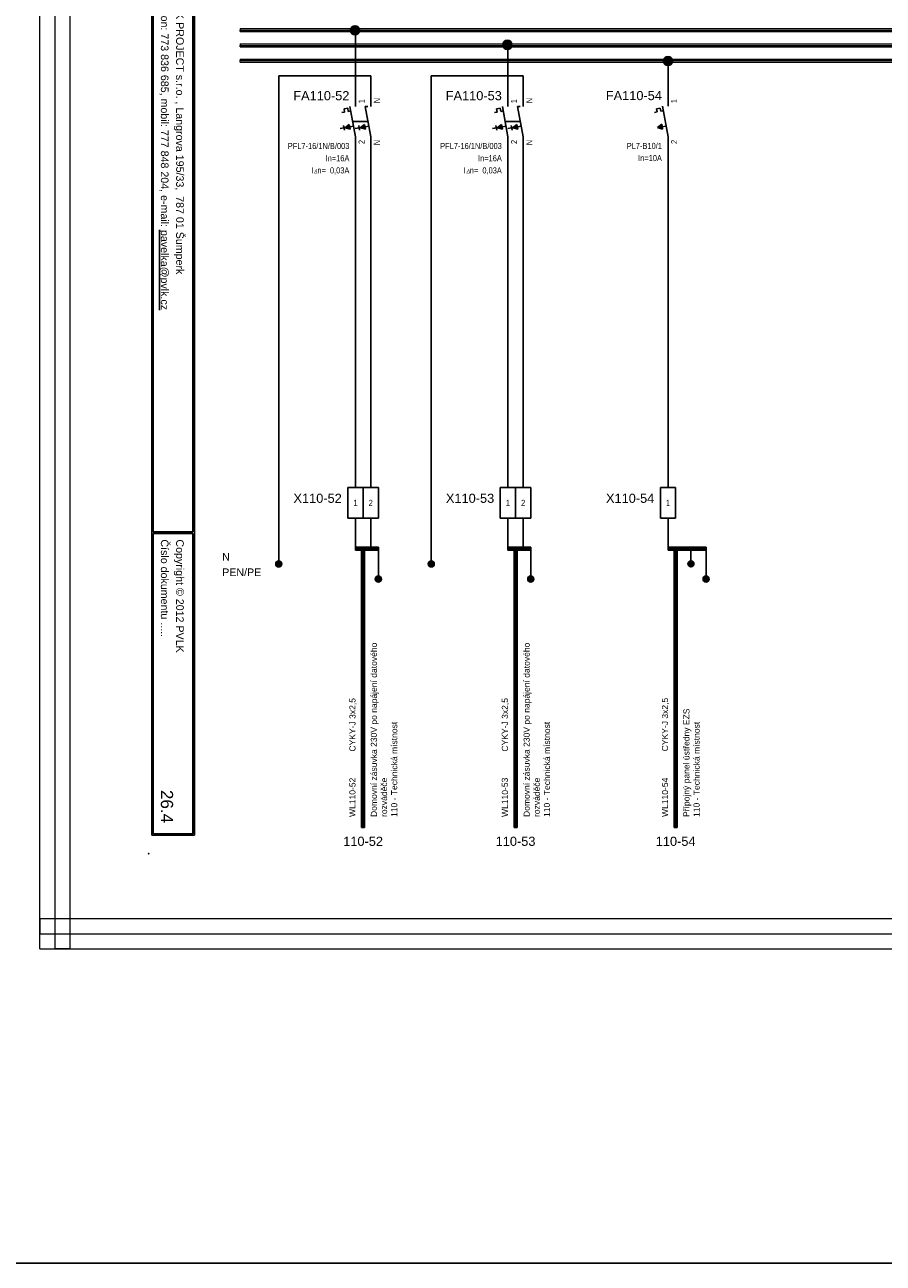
# Model space of a CAD drawing. Extents: x -826 to 1390, y 3256 to 3884.
# Tile 13 of 15: x 827 to 1109, y 3256 to 3662. Entities that reach past the tile are written whole.
import ezdxf
from ezdxf.enums import TextEntityAlignment as Align

# ---------------------------------------------------------------- set-up
doc = ezdxf.new("R2010")
doc.units = 0
doc.header["$MEASUREMENT"] = 0
for name, color, linetype in [('1-KRESBA', 7, 'Continuous'), ('__Bílá', 7, 'Continuous'), ('__Oranžová', 30, 'Continuous'), ('__Rudá 010', 10, 'Continuous'), ('__Svmodrá', 4, 'Continuous'), ('__Vínová 220', 220, 'Continuous'), ('__Zelená', 3, 'Continuous'), ('__Černá 250', 7, 'Continuous')]:
    doc.layers.add(name, color=color, linetype=linetype)
doc.styles.add('Arial', font='arial.ttf')
doc.styles.add('GENERATED_STYLE_1', font='arial.ttf')
doc.styles.add('GREEKC', font='greekc', dxfattribs={"width": 0.8, "height": 1.3})

# ---------------------------------------------------------------- blocks, each defined once
blk = doc.blocks.new('BLK_Razítko_malé_pro_rozváděče')
at = {"layer": '__Bílá'}
for p, q in [((15, -1), (15, -20)), ((15, -1), (294, -1)), ((15.5, -1.5), (15.5, -19.5)), ((15.5, -1.5), (184.5, -1.5)), ((184.5, -1.5), (184.5, -19.5)), ((185, -1.5), (185, -19.5)), ((185, -1.5), (293.5, -1.5)), ((293.5, -19.5), (293.5, -1.5)), ((294, -20), (294, -1)), ((15, -20), (294, -20)), ((15.5, -19.5), (184.5, -19.5)), ((185, -19.5), (293.5, -19.5)), ((15, -405), (15, -419)), ((15, -405), (294, -405)), ((15.5, -405.5), (15.5, -418.5)), ((15.5, -405.5), (194.5, -405.5)), ((194.5, -405.5), (194.5, -418.5)), ((195, -405.5), (195, -418.5)), ((195, -405.5), (293.5, -405.5)), ((293.5, -405.5), (293.5, -418.5)), ((294, -405), (294, -419)), ((15, -419), (294, -419)), ((15.5, -418.5), (194.5, -418.5)), ((195, -418.5), (293.5, -418.5))]:
    blk.add_line(p, q, dxfattribs=at)
for p in [(0, 0), (300, 0), (0, -420), (300, -420)]:
    blk.add_point(p, dxfattribs=at)
at = {"layer": '__Bílá', "style": 'Arial'}
for s, height, p in [('-', 3, (38, -7)), ('Dokument', 2.5, (187, -7)), ('-', 3, (210.5, -7)), ('SO/PS', 2.5, (17.5, -12)), ('-', 3, (38, -12)), ('Vypracoval', 2.5, (187, -12)), ('-', 3, (210.5, -12)), ('Investor', 2.5, (17.5, -17)), ('-', 3, (38, -17)), ('Datum', 2.5, (187, -17)), ('-', 3, (210.5, -17)), ('PVLK PROJECT s.r.o. , Langrova 195/33,  787 01 Šumperk', 2.5, (17.5, -411)), ('Copyright © 2012 PVLK', 2.5, (197, -411)), ('Telefon: 773 836 685, mobil: 777 848 204, e-mail: %%Upavelka@pvlk.cz', 2.5, (17.5, -416)), ('Číslo dokumentu .....', 2.5, (197, -416))]:
    blk.add_text(s, height=height, dxfattribs=at).set_placement(p)
at = {"layer": '__Vínová 220', "char_height": 2.5, "attachment_point": 7, "style": 'Arial'}
for s, insert in [('715 0908', (17.5, -7)), ('Rozšíření výrobního areálu firmy PLASTKON PRODUCT, S.R.O.', (42.5, -7.75)), ('RS1 - Rozváděč pro napájení sdělovacích okruhů', (215, -7.75)), ('SO 02 - Novostavba skladovací haly s administrativní budovou', (42.5, -12.75)), ('Miroslav Pavelka', (215, -12.75)), ('Plastkon product, s.r.o., Hlavní 147, Mikulovice 790 84', (42.5, -17.75)), ('06/2016', (215, -17.75))]:
    blk.add_mtext(s, dxfattribs=dict(at, insert=insert))
at = {"layer": '__Vínová 220', "style": 'Arial'}
blk.add_attdef('ČÍSLO', text='', height=4, dxfattribs=at).set_placement((290, -416), align=Align.RIGHT)
blk = doc.blocks.new('V0109A02')
for p, q in [((0, 0), (0, 10)), ((5, 10), (0, 10)), ((5, 0), (5, 10)), ((10, 10), (5, 10)), ((10, 0), (10, 10)), ((5, 0), (0, 0)), ((10, 0), (5, 0))]:
    blk.add_line(p, q)
at = {"style": 'Arial'}
blk.add_attdef('POPIS', text='', height=3, dxfattribs=at).set_placement((-2, 5), align=Align.RIGHT)
at = {"style": 'Arial', "width": 0.8}
for tag, p in [('S1', (2.5, 5)), ('S2', (7.5, 5))]:
    blk.add_attdef(tag, text='', height=2, dxfattribs=at).set_placement(p, align=Align.MIDDLE)
blk = doc.blocks.new('V0085A01')
h = blk.add_hatch(color=256)
edge = h.paths.add_edge_path()
edge.add_arc((0, 0), 1, 0, 360)
blk.add_circle((0, 0), 1)
blk = doc.blocks.new('FEVA0910')
h = blk.add_hatch(color=256)
h.paths.add_polyline_path([(-1.92, -1.71), (-2.06, -0.92), (-3.5, -2)])
h.paths.add_polyline_path([(-3.5, -2), (-1.77, -2.5), (-1.92, -1.71)])
h = blk.add_hatch(color=256)
h.paths.add_polyline_path([(2.94, -0.92), (1.5, -2), (3.08, -1.71)])
h.paths.add_polyline_path([(3.08, -1.71), (1.5, -2), (3.23, -2.5)])
for p, q in [((0, 5), (0, 10)), ((5, 5), (5, 10)), ((-3.75, 4.14), (-2.56, 4.35)), ((-3.75, 4.14), (-3.57, 3.12)), ((-2.56, 4.35), (-2.38, 3.34)), ((-1.82, 5), (0, -5)), ((3.18, 5), (5, -5)), ((3.18, 5), (4, 5)), ((-4.45, 2.96), (-3.57, 3.12)), ((-2.38, 3.34), (-1.54, 3.49)), ((-0.91, 0), (4.09, 0)), ((-3.79, -2.07), (-5.07, -2.29)), ((-3.93, -1.27), (-3.65, -2.86)), ((-3.5, -2), (-2.06, -0.92)), ((-3.5, -2), (-0.64, -1.48)), ((-3.5, -2), (-1.77, -2.5)), ((-2.06, -0.92), (-1.77, -2.5)), ((1.21, -2.07), (-0.07, -2.29)), ((1.07, -1.27), (1.35, -2.86)), ((1.5, -2), (2.94, -0.92)), ((1.5, -2), (4.36, -1.48)), ((1.5, -2), (3.23, -2.5)), ((2.94, -0.92), (3.23, -2.5)), ((0, -5), (0, -10)), ((5, -5), (5, -10))]:
    blk.add_line(p, q)
at = {"style": 'Arial', "width": 0.8}
for s, p in [('I', (-14.5, -17)), ('n=', (-12.5, -17))]:
    blk.add_text(s, height=2, dxfattribs=at).set_placement(p)
at = {"style": 'GREEKC', "oblique": 10, "width": 0.8}
blk.add_text('D', height=1.3, dxfattribs=at).set_placement((-13.68, -17))
at = {"style": 'Arial'}
blk.add_attdef('POPIS', text='', height=3, dxfattribs=at).set_placement((-2, 7), align=Align.RIGHT)
at = {"style": 'Arial', "width": 0.8}
for tag, p in [('NO1', (3, 6)), ('NO2', (8, 6))]:
    blk.add_attdef(tag, p, '', height=2, rotation=90, dxfattribs=at)
for tag, p in [('TYP', (-2, -9)), ('PROUD', (-2, -13)), ('REZID', (-2, -17)), ('DOPLŇ1', (-2, -21)), ('DOPLŇ2', (-2, -25))]:
    blk.add_attdef(tag, text='', height=2, dxfattribs=at).set_placement(p, align=Align.RIGHT)
for tag, p in [('CO1', (3, -6)), ('CO2', (8, -6))]:
    blk.add_attdef(tag, text='', height=2, rotation=90, dxfattribs=at).set_placement(p, align=Align.RIGHT)
blk = doc.blocks.new('L0001A02')
at = {"linetype": 'Continuous'}
h = blk.add_hatch(color=256, dxfattribs=at)
edge = h.paths.add_edge_path()
edge.add_arc((0, 0), 1.5, 0, 360)
blk.add_circle((0, 0), 1.5)
blk = doc.blocks.new('FEVA1462')
blk.add_hatch(color=256).paths.add_polyline_path([(-3.5, -2), (-2.06, -0.92), (-1.772, -2.504)])
for p, q in [((0, 5), (0, 10)), ((-3.752, 4.136), (-2.564, 4.352)), ((-3.752, 4.136), (-3.568, 3.124)), ((-2.564, 4.352), (-2.38, 3.34)), ((-1.818, 5), (0, -5)), ((-4.448, 2.964), (-3.568, 3.124)), ((-2.38, 3.34), (-1.544, 3.492)), ((-3.5, -2), (-2.06, -0.92)), ((-3.5, -2), (-0.64, -1.48)), ((-3.5, -2), (-1.772, -2.504)), ((-2.06, -0.92), (-1.772, -2.504)), ((0, -5), (0, -10))]:
    blk.add_line(p, q)
at = {"style": 'Arial'}
blk.add_attdef('POPIS', text='', height=3, dxfattribs=at).set_placement((-2, 7), align=Align.RIGHT)
at = {"style": 'Arial', "width": 0.8}
blk.add_attdef('NO1', (3, 6), '', height=2, rotation=90, dxfattribs=at)
for tag, p in [('TYP', (-2, -9)), ('PROUD', (-2, -13)), ('DOPLŇ1', (-2, -17)), ('DOPLŇ2', (-2, -21))]:
    blk.add_attdef(tag, text='', height=2, dxfattribs=at).set_placement(p, align=Align.RIGHT)
blk.add_attdef('CO1', text='', height=2, rotation=90, dxfattribs=at).set_placement((3, -6), align=Align.RIGHT)
blk = doc.blocks.new('v0109A01')
at = {"color": 0}
for p, q in [((0, 0), (0, 10)), ((5, 10), (0, 10)), ((5, 0), (5, 10)), ((5, 0), (0, 0))]:
    blk.add_line(p, q, dxfattribs=at)
at = {"color": 0, "style": 'Arial'}
blk.add_attdef('POPIS', text='', height=3, dxfattribs=at).set_placement((-2, 5), align=Align.RIGHT)
at = {"color": 0, "style": 'Arial', "width": 0.8}
blk.add_attdef('S1', text='', height=2, dxfattribs=at).set_placement((2.5, 5), align=Align.MIDDLE)

msp = doc.modelspace()

# ---------------------------------------------------------------- linework, layer by layer
at = {"layer": '1-KRESBA'}
for p, q in [((935.54, 3640), (935.54, 3660)), ((985.54, 3640), (985.54, 3654.86)), ((1038.05, 3640.03), (1038.05, 3649.93)), ((940.54, 3645), (910.37, 3645)), ((910.37, 3645), (910.37, 3485.1)), ((940.54, 3640), (940.54, 3645)), ((990.54, 3645), (960.37, 3645)), ((960.37, 3645), (960.37, 3485.1)), ((990.54, 3640), (990.54, 3645)), ((935.54, 3510), (935.54, 3620)), ((940.54, 3620), (940.54, 3510)), ((985.54, 3510), (985.54, 3620)), ((990.54, 3620), (990.54, 3510)), ((1038.05, 3620.03), (1038.05, 3510)), ((935.54, 3500), (935.54, 3490)), ((940.54, 3500), (940.54, 3490)), ((985.54, 3500), (985.54, 3490)), ((990.54, 3500), (990.54, 3490)), ((1038.05, 3500), (1038.05, 3490)), ((935.54, 3490.5), (935.54, 3490)), ((935.54, 3490.5), (943.04, 3490.5)), ((935.54, 3489.5), (935.54, 3490)), ((935.54, 3490), (943.04, 3490)), ((935.54, 3489.5), (943.04, 3489.5)), ((937.54, 3398.53), (937.54, 3490.5)), ((937.54, 3490.5), (938.04, 3490.5)), ((938.04, 3398.53), (938.04, 3490.5)), ((938.54, 3490.5), (938.04, 3490.5)), ((938.54, 3398.53), (938.54, 3490.5)), ((943.04, 3490.5), (943.04, 3490)), ((943.04, 3490), (943.04, 3480)), ((943.04, 3489.5), (943.04, 3490)), ((985.54, 3490.5), (985.54, 3490)), ((985.54, 3490.5), (993.04, 3490.5)), ((985.54, 3489.5), (985.54, 3490)), ((985.54, 3490), (993.04, 3490)), ((985.54, 3489.5), (993.04, 3489.5)), ((987.54, 3398.53), (987.54, 3490.5)), ((987.54, 3490.5), (988.04, 3490.5)), ((988.04, 3398.53), (988.04, 3490.5)), ((988.54, 3490.5), (988.04, 3490.5)), ((988.54, 3398.53), (988.54, 3490.5)), ((993.04, 3490.5), (993.04, 3490)), ((993.04, 3490), (993.04, 3480)), ((993.04, 3489.5), (993.04, 3490)), ((1038.05, 3490.5), (1038.05, 3490)), ((1038.05, 3490.5), (1050.55, 3490.5)), ((1038.05, 3489.5), (1038.05, 3490)), ((1038.05, 3490), (1050.55, 3490)), ((1038.05, 3489.5), (1050.55, 3489.5)), ((1040.05, 3398.53), (1040.05, 3490.5)), ((1040.05, 3490.5), (1040.55, 3490.5)), ((1040.55, 3398.53), (1040.55, 3490.5)), ((1041.05, 3490.5), (1040.55, 3490.5)), ((1041.05, 3398.53), (1041.05, 3490.5)), ((1045.55, 3490), (1045.55, 3485)), ((1050.55, 3490.5), (1050.55, 3490)), ((1050.55, 3489.5), (1050.55, 3490)), ((1050.55, 3490), (1050.55, 3480)), ((937.54, 3398.53), (938.04, 3398.53)), ((938.54, 3398.53), (938.04, 3398.53)), ((987.54, 3398.53), (988.04, 3398.53)), ((988.54, 3398.53), (988.04, 3398.53)), ((1040.05, 3398.53), (1040.55, 3398.53)), ((1041.05, 3398.53), (1040.55, 3398.53))]:
    msp.add_line(p, q, dxfattribs=at)
at = {"layer": '1-KRESBA', "color": 3}
msp.add_lwpolyline([(-826, 3883.98), (1390.23, 3883.98), (1390.23, 3255.69), (-826, 3255.69)], close=True, dxfattribs=at)
at = {"layer": '__Oranžová', "lineweight": 0}
for p, q in [((897.71, 3660.5), (897.71, 3660)), ((897.71, 3660.5), (1247.71, 3660.5)), ((897.71, 3659.5), (897.71, 3660)), ((897.71, 3660), (1247.71, 3660)), ((897.71, 3659.5), (1247.71, 3659.5)), ((897.71, 3655.5), (897.71, 3655)), ((897.71, 3655.5), (1247.71, 3655.5)), ((897.71, 3654.5), (897.71, 3655)), ((897.71, 3655), (1247.71, 3655)), ((897.71, 3654.5), (1247.71, 3654.5)), ((897.71, 3650.5), (897.71, 3650)), ((897.71, 3650.5), (1247.71, 3650.5)), ((897.71, 3649.5), (897.71, 3650)), ((897.71, 3650), (1247.71, 3650)), ((897.71, 3649.5), (1247.71, 3649.5))]:
    msp.add_line(p, q, dxfattribs=at)
at = {"layer": '__Vínová 220', "lineweight": 0}
for p, q in [((831.99, 3358.74), (831.99, 3724.82)), ((836.99, 3358.74), (836.99, 3724.82)), ((841.99, 3358.74), (841.99, 3724.82)), ((831.99, 3368.74), (831.99, 3363.74)), ((831.99, 3368.74), (1328.4, 3368.74)), ((831.99, 3358.74), (831.99, 3363.74)), ((831.99, 3363.74), (1328.4, 3363.74)), ((831.99, 3358.74), (1328.4, 3358.74)), ((831.99, 3358.74), (836.99, 3358.74)), ((841.99, 3358.74), (836.99, 3358.74))]:
    msp.add_line(p, q, dxfattribs=at)

# ---------------------------------------------------------------- block references
at = {"color": 250, "linetype": 'Continuous'}
for p in [(910.38, 3484.97), (960.38, 3484.97), (1045.55, 3485), (943.04, 3480), (993.04, 3480), (1050.55, 3480)]:
    msp.add_blockref('V0085A01', p, dxfattribs=at)
at = {"layer": '1-KRESBA', "rotation": 270}
msp.add_blockref('BLK_Razítko_malé_pro_rozváděče', (1287.71, 3690), dxfattribs=at).add_auto_attribs({'ČÍSLO': '26.4'})
at = {"layer": '1-KRESBA'}
for p in [(935.38, 3659.93), (985.38, 3655.16), (1038.05, 3649.84)]:
    msp.add_blockref('L0001A02', p, dxfattribs=at)
at = {"layer": '__Černá 250'}
for name, p, values in [('FEVA0910', (935.54, 3630), {'POPIS': 'FA110-52', 'TYP': 'PFL7-16/1N/B/003', 'PROUD': 'In=16A', 'REZID': '0,03A', 'CO1': '2', 'NO1': '1', 'CO2': 'N', 'NO2': 'N'}), ('FEVA0910', (985.54, 3630), {'POPIS': 'FA110-53', 'TYP': 'PFL7-16/1N/B/003', 'PROUD': 'In=16A', 'REZID': '0,03A', 'CO1': '2', 'NO1': '1', 'CO2': 'N', 'NO2': 'N'}), ('FEVA1462', (1038.05, 3630.03), {'POPIS': 'FA110-54', 'TYP': 'PL7-B10/1', 'PROUD': 'In=10A', 'CO1': '2', 'NO1': '1'}), ('V0109A02', (933.04, 3500), {'POPIS': 'X110-52', 'S1': '1', 'S2': '2'}), ('V0109A02', (983.04, 3500), {'POPIS': 'X110-53', 'S1': '1', 'S2': '2'}), ('v0109A01', (1035.55, 3500), {'POPIS': 'X110-54', 'S1': '1'})]:
    msp.add_blockref(name, p, dxfattribs=at).add_auto_attribs(values)

# ---------------------------------------------------------------- texts
at = {"layer": '__Rudá 010', "style": 'Arial'}
for s, p in [('CYKY-J 3x2,5', (935.54, 3423.45)), ('CYKY-J 3x2,5', (985.54, 3423.45)), ('CYKY-J 3x2,5', (1038.05, 3423.53)), ('WL110-52', (935.54, 3402)), ('WL110-53', (985.54, 3402)), ('WL110-54', (1038.05, 3402))]:
    msp.add_text(s, height=2, rotation=90, dxfattribs=at).set_placement(p)
at = {"layer": '__Rudá 010', "style": 'GENERATED_STYLE_1'}
for s, p in [('110-52', (938.04, 3392.53)), ('110-53', (988.04, 3392.53)), ('110-54', (1040.55, 3392.53))]:
    msp.add_text(s, height=3, dxfattribs=at).set_placement(p, align=Align.CENTER)
at = {"layer": '__Rudá 010', "char_height": 2, "width": 62.8406, "attachment_point": 1, "rotation": 90, "style": 'Arial'}
for s, insert in [('Domovní zásuvka 230V po napájení datového rozváděče \\P110 - Technická místnost', (940.57, 3402)), ('Domovní zásuvka 230V po napájení datového rozváděče \\P110 - Technická místnost', (990.67, 3402)), ('Přípojný panel ústředny EZS \\P110 - Technická místnost', (1043.08, 3402))]:
    msp.add_mtext(s, dxfattribs=dict(at, insert=insert))
at = {"layer": '__Svmodrá', "linetype": 'Continuous', "style": 'Arial'}
msp.add_text('N', height=2.5, dxfattribs=at).set_placement((891.82, 3486))
at = {"layer": '__Zelená', "linetype": 'Continuous', "style": 'Arial'}
msp.add_text('PEN/PE', height=2.5, dxfattribs=at).set_placement((891.82, 3481))

doc.saveas('drawing.dxf')
